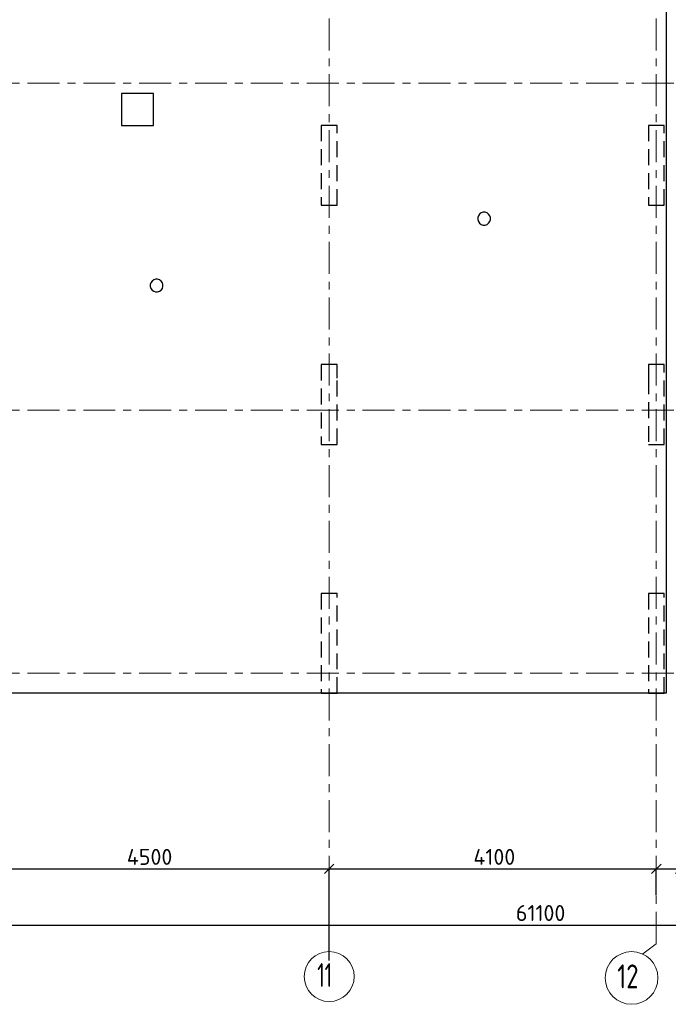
# Model space of a CAD drawing. Header units: metres. Extents: x -38 to 86, y -15 to 21.
# Tile 27 of 103: x 24.57 to 32.7, y -4.15 to 8.19. Entities that reach past the tile are written whole.
import ezdxf

# ---------------------------------------------------------------- set-up
doc = ezdxf.new("R2010")
doc.units = ezdxf.units.M
doc.header["$PDMODE"] = 65
for name, pattern in [('______11', [0.5, 0.4, -0.05, 0, -0.05]), ('______2', [0.27, 0.2, -0.07]), ('______5', [1.1, 0.8, -0.1, 0.1, -0.1])]:
    doc.linetypes.add(name, pattern=pattern)
for name, color, linetype, lineweight in [('XR$2$Осевая линия (1)', 7, '______5', 13), ('XR$2$Размерная линия (1)', 7, 'Continuous', 13), ('XR$3$Перекрытие (1)', 7, 'Continuous', 35)]:
    doc.layers.add(name, color=color, linetype=linetype, lineweight=lineweight)
doc.layers.add('XR$5$Стена_ бетон несущ.', color=7, linetype='Continuous', lineweight=70, true_color=0xb4b496)
doc.styles.add('ISOCPEUR', font='txt')
doc.dimstyles.new('DIMSTYLE_3', dxfattribs={"dimtxt": 0.2, "dimasz": 0.2, "dimexe": 0, "dimexo": 0, "dimgap": 0.1, "dimtad": 2, "dimdec": 0, "dimlfac": 1000, "dimrnd": 5, "dimzin": 12, "dimdsep": 46, "dimtxsty": 'ISOCPEUR', "dimblk1": 'ALL_ML_STRICH', "dimblk2": 'ALL_ML_STRICH', "dimsah": 1, "dimcen": 0, "dimclrd": 7, "dimclre": 256, "dimclrt": 7, "dimadec": 0, "dimazin": 0, "dimtfac": 1, "dimtdec": 0, "dimtix": 1, "dimtmove": 2, "dimatfit": 3, "dimfxl": 0, "dimtzin": 0, "dimlwd": 0, "dimlwe": -3, "dimarcsym": 0})
doc.dimstyles.new('DIMSTYLE_4', dxfattribs={"dimtxt": 0.2, "dimasz": 0.2, "dimexe": 0, "dimexo": 0, "dimgap": 0.1, "dimtad": 0, "dimdec": 0, "dimlfac": 1000, "dimrnd": 5, "dimzin": 12, "dimdsep": 46, "dimtxsty": 'ISOCPEUR', "dimblk1": 'ALL_ML_STRICH', "dimblk2": 'ALL_ML_STRICH', "dimsah": 1, "dimcen": 0, "dimclrd": 7, "dimclre": 256, "dimclrt": 7, "dimadec": 0, "dimazin": 0, "dimtfac": 1, "dimtdec": 0, "dimtix": 1, "dimtmove": 2, "dimatfit": 3, "dimfxl": 0, "dimtvp": 1.2, "dimtzin": 0, "dimlwd": 0, "dimlwe": -3, "dimarcsym": 0})

# ---------------------------------------------------------------- blocks, each defined once
blk = doc.blocks.new('ALL_ML_STRICH')
at = {"color": 0, "linetype": 'ByBlock', "lineweight": -2}
for p, q in [((-1, 0), (0.5, 0)), ((-0.3, -0.3), (0.3, 0.3)), ((0, -0.5), (0, 0.5))]:
    blk.add_line(p, q, dxfattribs=at)
blk = doc.blocks.new('*D12')
at = {"layer": 'DEFPOINTS', "color": 7, "linetype": 'Continuous', "lineweight": 13, "transparency": 33554687}
for p in [(0.5, -3.103), (0.5, -3.156), (61.6, -3.14)]:
    blk.add_point(p, dxfattribs=at)
at = {"layer": 'XR$2$Размерная линия (1)', "color": 9, "linetype": 'Continuous', "lineweight": -2, "true_color": 0xc7c7c7, "transparency": 33554687}
for p, q in [((0.5, -3.123), (0.5, -3.156)), ((61.6, -3.156), (61.6, -3.156))]:
    blk.add_line(p, q, dxfattribs=at)
at = {"layer": 'XR$2$Размерная линия (1)', "color": 7, "linetype": 'Continuous', "lineweight": -2, "transparency": 33554687}
blk.add_line((0.5, -3.156), (61.6, -3.156), dxfattribs=at)
at = {"layer": 'XR$2$Размерная линия (1)', "color": 7, "linetype": 'Continuous', "lineweight": 13, "transparency": 33554687, "xscale": 0.2, "yscale": 0.2, "zscale": 0.2, "rotation": 180}
blk.add_blockref('ALL_ML_STRICH', (0.5, -3.156), dxfattribs=at)
at = {"layer": 'XR$2$Размерная линия (1)', "color": 7, "linetype": 'Continuous', "lineweight": 13, "transparency": 33554687, "xscale": 0.2, "yscale": 0.2, "zscale": 0.2}
blk.add_blockref('ALL_ML_STRICH', (61.6, -3.156), dxfattribs=at)
at = {"layer": 'XR$2$Размерная линия (1)', "color": 7, "linetype": 'Continuous', "lineweight": 13, "transparency": 33554687, "insert": (31.1, -3.006), "char_height": 0.2, "width": 1, "attachment_point": 5, "style": 'ISOCPEUR'}
blk.add_mtext('\\A1;{61100}', dxfattribs=at)
blk = doc.blocks.new('*D18')
at = {"layer": 'DEFPOINTS', "color": 7, "linetype": 'Continuous', "lineweight": 13, "transparency": 33554687}
for p in [(23.95, -2.452), (23.95, -3.521), (28.45, -3.623)]:
    blk.add_point(p, dxfattribs=at)
at = {"layer": 'XR$2$Размерная линия (1)', "color": 9, "linetype": 'Continuous', "lineweight": -2, "true_color": 0xc7c7c7, "transparency": 33554687}
for p, q in [((23.95, -3.501), (23.95, -2.452)), ((28.45, -3.603), (28.45, -2.452))]:
    blk.add_line(p, q, dxfattribs=at)
at = {"layer": 'XR$2$Размерная линия (1)', "color": 7, "linetype": 'Continuous', "lineweight": -2, "transparency": 33554687}
blk.add_line((23.95, -2.452), (28.45, -2.452), dxfattribs=at)
at = {"layer": 'XR$2$Размерная линия (1)', "color": 7, "linetype": 'Continuous', "lineweight": 13, "transparency": 33554687, "xscale": 0.2, "yscale": 0.2, "zscale": 0.2, "rotation": 180}
blk.add_blockref('ALL_ML_STRICH', (23.95, -2.452), dxfattribs=at)
at = {"layer": 'XR$2$Размерная линия (1)', "color": 7, "linetype": 'Continuous', "lineweight": 13, "transparency": 33554687, "xscale": 0.2, "yscale": 0.2, "zscale": 0.2}
blk.add_blockref('ALL_ML_STRICH', (28.45, -2.452), dxfattribs=at)
at = {"layer": 'XR$2$Размерная линия (1)', "color": 7, "linetype": 'Continuous', "lineweight": 13, "transparency": 33554687, "insert": (26.2, -2.302), "char_height": 0.2, "width": 0.8, "attachment_point": 5, "style": 'ISOCPEUR'}
blk.add_mtext('\\A1;{4500}', dxfattribs=at)
blk = doc.blocks.new('*D19')
at = {"layer": 'DEFPOINTS', "color": 7, "linetype": 'Continuous', "lineweight": 13, "transparency": 33554687}
for p in [(28.45, -2.452), (32.55, -2.802), (28.45, -3.623)]:
    blk.add_point(p, dxfattribs=at)
at = {"layer": 'XR$2$Размерная линия (1)', "color": 9, "linetype": 'Continuous', "lineweight": -2, "true_color": 0xc7c7c7, "transparency": 33554687}
for p, q in [((28.45, -3.603), (28.45, -2.452)), ((32.55, -2.782), (32.55, -2.452))]:
    blk.add_line(p, q, dxfattribs=at)
at = {"layer": 'XR$2$Размерная линия (1)', "color": 7, "linetype": 'Continuous', "lineweight": -2, "transparency": 33554687}
blk.add_line((28.45, -2.452), (32.55, -2.452), dxfattribs=at)
at = {"layer": 'XR$2$Размерная линия (1)', "color": 7, "linetype": 'Continuous', "lineweight": 13, "transparency": 33554687, "xscale": 0.2, "yscale": 0.2, "zscale": 0.2, "rotation": 180}
blk.add_blockref('ALL_ML_STRICH', (28.45, -2.452), dxfattribs=at)
at = {"layer": 'XR$2$Размерная линия (1)', "color": 7, "linetype": 'Continuous', "lineweight": 13, "transparency": 33554687, "xscale": 0.2, "yscale": 0.2, "zscale": 0.2}
blk.add_blockref('ALL_ML_STRICH', (32.55, -2.452), dxfattribs=at)
at = {"layer": 'XR$2$Размерная линия (1)', "color": 7, "linetype": 'Continuous', "lineweight": 13, "transparency": 33554687, "insert": (30.52, -2.302), "char_height": 0.2, "width": 0.8, "attachment_point": 5, "style": 'ISOCPEUR'}
blk.add_mtext('\\A1;{4100}', dxfattribs=at)
blk = doc.blocks.new('*D20')
at = {"layer": 'DEFPOINTS', "color": 7, "linetype": 'Continuous', "lineweight": 13, "transparency": 33554687}
for p in [(32.55, -2.452), (32.55, -2.802), (32.85, -2.818)]:
    blk.add_point(p, dxfattribs=at)
at = {"layer": 'XR$2$Размерная линия (1)', "color": 9, "linetype": 'Continuous', "lineweight": -2, "true_color": 0xc7c7c7, "transparency": 33554687}
for p, q in [((32.55, -2.782), (32.55, -2.452)), ((32.85, -2.798), (32.85, -2.452))]:
    blk.add_line(p, q, dxfattribs=at)
at = {"layer": 'XR$2$Размерная линия (1)', "color": 7, "linetype": 'Continuous', "lineweight": -2, "transparency": 33554687}
blk.add_line((32.55, -2.452), (32.85, -2.452), dxfattribs=at)
at = {"layer": 'XR$2$Размерная линия (1)', "color": 7, "linetype": 'Continuous', "lineweight": 13, "transparency": 33554687, "xscale": 0.2, "yscale": 0.2, "zscale": 0.2, "rotation": 180}
blk.add_blockref('ALL_ML_STRICH', (32.55, -2.452), dxfattribs=at)
at = {"layer": 'XR$2$Размерная линия (1)', "color": 7, "linetype": 'Continuous', "lineweight": 13, "transparency": 33554687, "xscale": 0.2, "yscale": 0.2, "zscale": 0.2}
blk.add_blockref('ALL_ML_STRICH', (32.85, -2.452), dxfattribs=at)
at = {"layer": 'XR$2$Размерная линия (1)', "color": 7, "linetype": 'Continuous', "lineweight": 13, "transparency": 33554687, "insert": (33.178, -2.7), "char_height": 0.2, "width": 0.6, "attachment_point": 5, "style": 'ISOCPEUR'}
blk.add_mtext('\\A1;{300}', dxfattribs=at)

msp = doc.modelspace()

# ---------------------------------------------------------------- linework, layer by layer
at = {"layer": 'XR$2$Осевая линия (1)', "color": 253, "linetype": '______11', "lineweight": 13, "true_color": 0xa0a0a0, "transparency": 33554687}
for p, q in [((32.55, -3.39), (32.55, 19.78)), ((28.45, -3.39), (28.45, 8.92)), ((-2.63, 7.4), (62.6, 7.4)), ((-2.63, 3.3), (62.6, 3.3)), ((-2.63, 0), (62.6, 0)), ((32.3812, -3.5157), (32.55, -3.39))]:
    msp.add_line(p, q, dxfattribs=at)
at = {"layer": 'XR$2$Осевая линия (1)', "color": 7, "linetype": 'Continuous', "lineweight": 13, "transparency": 33554687}
for centre, radius in [((28.4509, -3.8029), 0.3134), ((32.2404, -3.8199), 0.3304)]:
    msp.add_circle(centre, radius, dxfattribs=at)
at = {"layer": 'XR$3$Перекрытие (1)', "color": 7, "linetype": 'Continuous', "lineweight": 25, "transparency": 33554687}
for p, q in [((32.675, 16.4002), (32.675, -0.25)), ((25.8501, 7.2702), (25.8501, 6.8702)), ((26.2501, 7.2702), (25.8501, 7.2702)), ((26.2501, 6.8702), (26.2501, 7.2702)), ((25.8501, 6.8702), (26.2501, 6.8702)), ((30.3201, 5.7369), (30.3123, 5.7129)), ((30.3123, 5.7129), (30.3123, 5.6876)), ((30.3123, 5.6876), (30.3201, 5.6636)), ((30.3349, 5.7573), (30.3201, 5.7369)), ((30.3553, 5.7721), (30.3349, 5.7573)), ((30.3793, 5.7799), (30.3553, 5.7721)), ((30.4046, 5.7799), (30.3793, 5.7799)), ((30.4286, 5.7721), (30.4046, 5.7799)), ((30.449, 5.7573), (30.4286, 5.7721)), ((30.4638, 5.7369), (30.449, 5.7573)), ((30.4716, 5.7129), (30.4638, 5.7369)), ((30.4638, 5.6636), (30.4716, 5.6876)), ((30.4716, 5.6876), (30.4716, 5.7129)), ((30.3201, 5.6636), (30.3349, 5.6432)), ((30.3349, 5.6432), (30.3553, 5.6284)), ((30.3553, 5.6284), (30.3793, 5.6206)), ((30.3793, 5.6206), (30.4046, 5.6206)), ((30.4046, 5.6206), (30.4286, 5.6284)), ((30.4286, 5.6284), (30.449, 5.6432)), ((30.449, 5.6432), (30.4638, 5.6636)), ((26.2754, 4.9406), (26.2514, 4.9328)), ((26.3006, 4.9406), (26.2754, 4.9406)), ((26.3246, 4.9328), (26.3006, 4.9406)), ((26.2162, 4.8976), (26.2084, 4.8736)), ((26.2084, 4.8736), (26.2084, 4.8483)), ((26.2084, 4.8483), (26.2162, 4.8243)), ((26.231, 4.918), (26.2162, 4.8976)), ((26.2162, 4.8243), (26.231, 4.8039)), ((26.2514, 4.9328), (26.231, 4.918)), ((26.3451, 4.918), (26.3246, 4.9328)), ((26.3599, 4.8976), (26.3451, 4.918)), ((26.3451, 4.8039), (26.3599, 4.8243)), ((26.3677, 4.8736), (26.3599, 4.8976)), ((26.3599, 4.8243), (26.3677, 4.8483)), ((26.3677, 4.8483), (26.3677, 4.8736)), ((26.231, 4.8039), (26.2514, 4.7891)), ((26.2514, 4.7891), (26.2754, 4.7813)), ((26.2754, 4.7813), (26.3006, 4.7813)), ((26.3006, 4.7813), (26.3246, 4.7891)), ((26.3246, 4.7891), (26.3451, 4.8039)), ((32.675, -0.25), (19.55, -0.2498))]:
    msp.add_line(p, q, dxfattribs=at)
at = {"layer": 'XR$5$Стена_ бетон несущ.', "color": 253, "linetype": '______2', "lineweight": -3, "true_color": 0xa0a0a0, "transparency": 33554687}
for p, q in [((28.55, 6.87), (28.35, 6.87)), ((28.35, 6.87), (28.35, 5.87)), ((28.55, 5.87), (28.55, 6.87)), ((32.65, 6.87), (32.45, 6.87)), ((32.45, 6.87), (32.45, 5.8989)), ((32.65, 5.87), (32.65, 6.87)), ((28.35, 5.87), (28.55, 5.87)), ((32.45, 5.8989), (32.45, 5.87)), ((32.45, 5.87), (32.65, 5.87)), ((28.55, 3.87), (28.35, 3.87)), ((28.35, 3.87), (28.35, 2.87)), ((28.55, 3.85), (28.55, 3.87)), ((28.55, 3.7), (28.55, 3.85)), ((32.65, 3.87), (32.45, 3.87)), ((32.45, 3.87), (32.45, 3.85)), ((32.45, 3.85), (32.45, 3.7)), ((32.65, 2.87), (32.65, 3.87)), ((28.55, 2.87), (28.55, 3.7)), ((32.45, 3.7), (32.45, 2.87)), ((28.35, 2.87), (28.55, 2.87)), ((32.45, 2.87), (32.65, 2.87)), ((28.55, 1), (28.35, 1)), ((28.35, 1), (28.35, -0.25)), ((28.55, -0.25), (28.55, 1)), ((32.45, 1), (32.45, -0.25)), ((32.65, 1), (32.45, 1)), ((32.65, -0.25), (32.65, 1)), ((32.65, 1), (32.65, 1)), ((28.35, -0.25), (28.55, -0.25)), ((32.45, -0.25), (32.65, -0.25))]:
    msp.add_line(p, q, dxfattribs=at)

# ---------------------------------------------------------------- texts
at = {"layer": 'XR$2$Осевая линия (1)', "color": 7, "linetype": 'Continuous', "lineweight": 13, "transparency": 33554687, "char_height": 0.3, "attachment_point": 7, "style": 'ISOCPEUR'}
for s, insert, width in [('\\W0.62;11', (28.3009, -3.9334), 0.39375), ('\\W0.75;12', (32.0604, -3.9504), 0.472281)]:
    msp.add_mtext(s, dxfattribs=dict(at, insert=insert, width=width))

# ---------------------------------------------------------------- dimensions: what is measured, and where the dimension line sits
at = {"layer": 'XR$2$Размерная линия (1)', "color": 7, "linetype": 'Continuous', "lineweight": 13, "transparency": 33554687}
for base, p1, p2, dimstyle, picture, middle in [((28.45, -2.452), (23.95, -3.5008), (28.45, -3.6033), 'DIMSTYLE_3', '*D18', (26.2, -2.302)), ((32.55, -2.452), (28.45, -3.6033), (32.55, -2.7816), 'DIMSTYLE_3', '*D19', (30.52, -2.302)), ((32.85, -2.452), (32.55, -2.7816), (32.85, -2.7982), 'DIMSTYLE_4', '*D20', (33.1784, -2.6996)), ((61.6, -3.1563), (0.5, -3.1233), (61.6, -3.1563), 'DIMSTYLE_3', '*D12', (31.1, -3.0063))]:
    dim = msp.add_linear_dim(base=base, p1=p1, p2=p2, dimstyle=dimstyle, override={"dimpost": '<>', "dimclrd": 7, "dimclre": 9, "dimclrt": 7, "dimlwd": 0, "dimlwe": 65533}, dxfattribs=at)
    dim.commit()
    dim.dimension.update_dxf_attribs({"geometry": picture, "text_midpoint": middle, "dimtype": 160})

doc.saveas('drawing.dxf')
